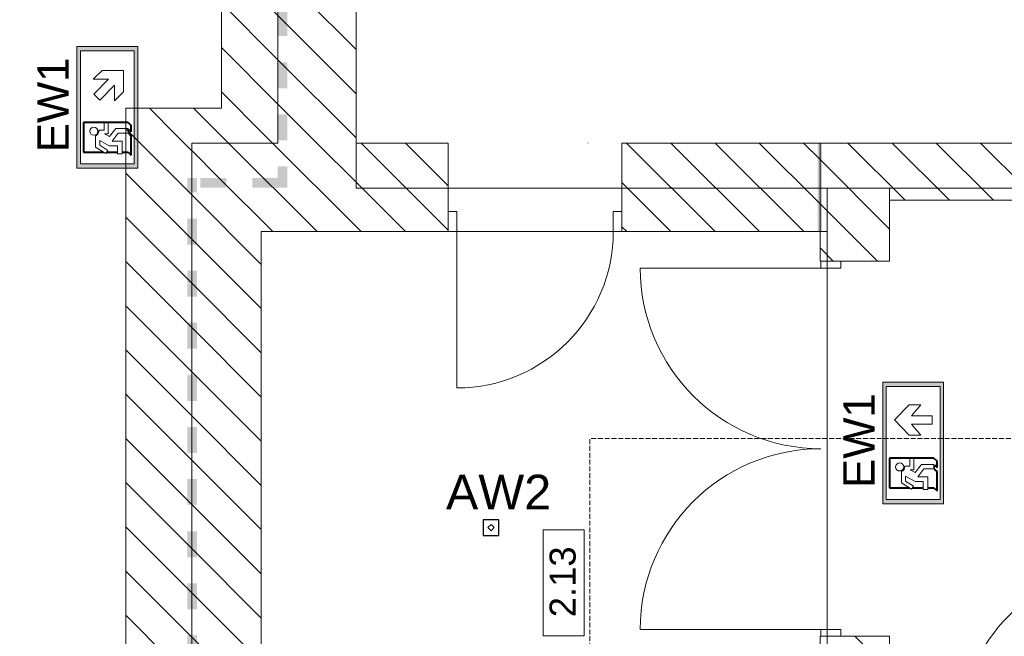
# Model space of a CAD drawing. Header units: millimetres. Extents: x -146116 to 602001, y -318793 to 100489.
# Tile 16 of 100: x 302119 to 307784, y -192195 to -188645. Entities that reach past the tile are written whole.
import ezdxf

# ---------------------------------------------------------------- set-up
doc = ezdxf.new("R2010")
doc.units = ezdxf.units.MM
doc.header["$LTSCALE"] = 0.1
doc.header["$MEASUREMENT"] = 0
doc.linetypes.add('eks Rzut piętra II$0$Krawędzie ukryte', pattern=[391.222223, 282.222223, -109])
for name, color, linetype, lineweight in [('eks Rzut piętra II$0$2D - Ogólne_Nr_pióra__38', 8, 'Continuous', 13), ('eks Rzut piętra II$0$Nowe_220-A Ściany_Nr_pióra__27', 8, 'Continuous', 25), ('eks Rzut piętra II$0$Nowe_2D - Ogólne_Nr_pióra__38', 8, 'Continuous', 13), ('eks Rzut piętra II$0$poziom_3 (1)_7_Defpoints_Nr_pióra__7', 8, 'Continuous', 18), ('eks Rzut piętra II$0$poziom_3 (1)_7_Drzwi ArchiCAD_Nr_pióra__27_Nr_pióra__7', 8, 'Continuous', 18), ('eks Rzut piętra II$0$poziom_3 (1)_7_Drzwi ArchiCAD_Nr_pióra__81_Nr_pióra__1', 8, 'Continuous', 18), ('eks Rzut piętra II$0$poziom_3 (1)_7_Konstrukcja - Stropy_Nr_pióra__81_Nr_pióra__1', 8, 'Continuous', 18), ('eks Rzut piętra II$0$poziom_3 (1)_7_Konstrukcja - Ściany zew_Nr_pióra__107_Nr_pióra__11', 8, 'Continuous', 18), ('eks Rzut piętra II$0$poziom_3 (1)_7_Konstrukcja - Ściany zew_Nr_pióra__27_Nr_pióra__7', 8, 'Continuous', 18), ('eks Rzut piętra II$0$poziom_3 (1)_7_Metryczki pomieszczeń ArchiCADa_Nr_pióra__6_Nr_pióra__5', 8, 'Continuous', 18), ('Oświetlenie ewakuacyjne', 3, 'Continuous', 20)]:
    doc.layers.add(name, color=color, linetype=linetype, lineweight=lineweight)
doc.layers.add('eks Rzut piętra II$0$poziom_3 (1)_7_2D - Ogólne_Nr_pióra__19', color=8, linetype='Continuous')
doc.layers.add('LUXIONA', color=92, linetype='Continuous')
doc.styles.add('ARIAL', font='arial.ttf')
doc.styles.add('eks Rzut piętra II$0$GENERATED_STYLE_1', font='arial.ttf')
doc.styles.add('Malanow_1_100', font='isocpeur.ttf')
pattern_1 = [(135, (238251.98, 12155.94), (127.2792, 127.2792), [])]

# ---------------------------------------------------------------- blocks, each defined once
blk = doc.blocks.new('*X149')
at = {"layer": 'eks Rzut piętra II$0$2D - Ogólne_Nr_pióra__38', "linetype": 'Continuous', "lineweight": 13}
for points in [[(82620.5, -25054.1), (82564.8, -25054.1), (82564.8, -25204.1), (82620.5, -25204.1)], [(82620.5, -25354.1), (82564.8, -25354.1), (82564.8, -25504.1), (82620.5, -25504.1)]]:
    blk.add_hatch(color=30, dxfattribs=at).paths.add_polyline_path(points)
blk = doc.blocks.new('eks Rzut piętra II$0$Wypełnienie_1', base_point=(0, 1500))
at = {"layer": 'eks Rzut piętra II$0$2D - Ogólne_Nr_pióra__38', "color": 30, "linetype": 'Continuous', "lineweight": 13}
blk.add_blockref('*X149', (0, 0), dxfattribs=at)
blk = doc.blocks.new('*X151')
at = {"layer": 'eks Rzut piętra II$0$2D - Ogólne_Nr_pióra__38', "linetype": 'Continuous', "lineweight": 13}
for points in [[(82564.8, -25521.7), (82564.8, -25577.4), (82648.7, -25577.4), (82648.7, -25521.7)], [(82948.7, -25521.7), (82798.7, -25521.7), (82798.7, -25577.4), (82948.7, -25577.4)], [(83248.7, -25521.7), (83098.7, -25521.7), (83098.7, -25577.4), (83248.7, -25577.4)], [(83548.7, -25521.7), (83398.7, -25521.7), (83398.7, -25577.4), (83548.7, -25577.4)], [(83848.7, -25521.7), (83698.7, -25521.7), (83698.7, -25577.4), (83848.7, -25577.4)], [(84148.7, -25521.7), (83998.7, -25521.7), (83998.7, -25577.4), (84148.7, -25577.4)], [(84448.7, -25521.7), (84298.7, -25521.7), (84298.7, -25577.4), (84448.7, -25577.4)], [(84748.7, -25521.7), (84598.7, -25521.7), (84598.7, -25577.4), (84748.7, -25577.4)], [(85048.7, -25521.7), (84898.7, -25521.7), (84898.7, -25577.4), (85048.7, -25577.4)], [(85348.7, -25521.7), (85198.7, -25521.7), (85198.7, -25577.4), (85348.7, -25577.4)], [(85648.7, -25521.7), (85498.7, -25521.7), (85498.7, -25577.4), (85648.7, -25577.4)], [(85948.7, -25521.7), (85798.7, -25521.7), (85798.7, -25577.4), (85948.7, -25577.4)], [(86248.7, -25521.7), (86098.7, -25521.7), (86098.7, -25577.4), (86248.7, -25577.4)], [(86548.7, -25521.7), (86398.7, -25521.7), (86398.7, -25577.4), (86548.7, -25577.4)], [(86848.7, -25521.7), (86698.7, -25521.7), (86698.7, -25577.4), (86848.7, -25577.4)], [(87148.7, -25521.7), (86998.7, -25521.7), (86998.7, -25577.4), (87148.7, -25577.4)], [(87448.7, -25521.7), (87298.7, -25521.7), (87298.7, -25577.4), (87448.7, -25577.4)], [(87748.7, -25521.7), (87598.7, -25521.7), (87598.7, -25577.4), (87748.7, -25577.4)], [(88048.7, -25521.7), (87898.7, -25521.7), (87898.7, -25577.4), (88048.7, -25577.4)], [(88348.7, -25521.7), (88198.7, -25521.7), (88198.7, -25577.4), (88348.7, -25577.4)], [(88648.7, -25521.7), (88498.7, -25521.7), (88498.7, -25577.4), (88648.7, -25577.4)], [(88948.7, -25521.7), (88798.7, -25521.7), (88798.7, -25577.4), (88948.7, -25577.4)], [(89248.7, -25521.7), (89098.7, -25521.7), (89098.7, -25577.4), (89248.7, -25577.4)], [(89548.7, -25521.7), (89398.7, -25521.7), (89398.7, -25577.4), (89548.7, -25577.4)], [(89848.7, -25521.7), (89698.7, -25521.7), (89698.7, -25577.4), (89848.7, -25577.4)], [(90148.7, -25521.7), (89998.7, -25521.7), (89998.7, -25577.4), (90148.7, -25577.4)], [(90448.7, -25521.7), (90298.7, -25521.7), (90298.7, -25577.4), (90448.7, -25577.4)], [(90748.7, -25521.7), (90598.7, -25521.7), (90598.7, -25577.4), (90748.7, -25577.4)], [(91048.7, -25521.7), (90898.7, -25521.7), (90898.7, -25577.4), (91048.7, -25577.4)]]:
    blk.add_hatch(color=30, dxfattribs=at).paths.add_polyline_path(points)
blk = doc.blocks.new('eks Rzut piętra II$0$Wypełnienie_2', base_point=(0, 1500))
at = {"layer": 'eks Rzut piętra II$0$2D - Ogólne_Nr_pióra__38', "color": 30, "linetype": 'Continuous', "lineweight": 13}
blk.add_blockref('*X151', (0, 0), dxfattribs=at)
blk = doc.blocks.new('*X153')
at = {"layer": 'eks Rzut piętra II$0$2D - Ogólne_Nr_pióra__38', "linetype": 'Continuous', "lineweight": 13}
for points in [[(75748.7, -25002.4), (75733.9, -25002.4), (75733.9, -25048.1), (75748.7, -25048.1)], [(75898.7, -25002.4), (75898.7, -25048.1), (76048.7, -25048.1), (76048.7, -25002.4)], [(76198.7, -25002.4), (76198.7, -25048.1), (76348.7, -25048.1), (76348.7, -25002.4)], [(76498.7, -25002.4), (76498.7, -25048.1), (76648.7, -25048.1), (76648.7, -25002.4)], [(76798.7, -25002.4), (76798.7, -25048.1), (76948.7, -25048.1), (76948.7, -25002.4)], [(77098.7, -25002.4), (77098.7, -25048.1), (77248.7, -25048.1), (77248.7, -25002.4)], [(77398.7, -25002.4), (77398.7, -25048.1), (77548.7, -25048.1), (77548.7, -25002.4)], [(77698.7, -25002.4), (77698.7, -25048.1), (77848.7, -25048.1), (77848.7, -25002.4)], [(77998.7, -25002.4), (77998.7, -25048.1), (78148.7, -25048.1), (78148.7, -25002.4)], [(78298.7, -25002.4), (78298.7, -25048), (78448.7, -25048), (78448.7, -25002.4)], [(78598.7, -25002.4), (78598.7, -25048), (78748.7, -25048), (78748.7, -25002.4)], [(78898.7, -25002.4), (78898.7, -25048), (79048.7, -25048), (79048.7, -25002.4)], [(79198.7, -25002.4), (79198.7, -25048), (79348.7, -25048), (79348.7, -25002.4)], [(79498.7, -25002.4), (79498.7, -25048), (79648.7, -25048), (79648.7, -25002.4)], [(79798.7, -25002.4), (79798.7, -25048), (79948.7, -25048), (79948.7, -25002.4)], [(80098.7, -25002.4), (80098.7, -25048), (80248.7, -25048), (80248.7, -25002.4)], [(80398.7, -25002.4), (80398.7, -25048), (80548.7, -25048), (80548.7, -25002.4)], [(80698.7, -25002.4), (80698.7, -25048), (80848.7, -25048), (80848.7, -25002.4)], [(80998.7, -25002.4), (80998.7, -25048), (81148.7, -25048), (81148.7, -25002.4)], [(81298.7, -25002.4), (81298.7, -25048), (81448.7, -25048), (81448.7, -25002.4)], [(81598.7, -25002.4), (81598.7, -25048), (81748.7, -25048), (81748.7, -25002.4)], [(81898.7, -25002.4), (81898.7, -25048), (82048.7, -25048), (82048.7, -25002.4)], [(82198.7, -25002.4), (82198.7, -25047.9), (82348.7, -25047.9), (82348.7, -25002.4)], [(82498.7, -25002.4), (82498.7, -25047.9), (82620.5, -25047.9), (82620.5, -25002.4)], [(75748.7, -25048.1), (75733.9, -25048.1), (75733.9, -25058.1), (75748.7, -25058.1)], [(76048.7, -25048.1), (75898.7, -25048.1), (75898.7, -25058.1), (76048.7, -25058.1)], [(76348.7, -25048.1), (76198.7, -25048.1), (76198.7, -25058.1), (76348.7, -25058.1)], [(76648.7, -25048.1), (76498.7, -25048.1), (76498.7, -25058.1), (76648.7, -25058.1)], [(76948.7, -25048.1), (76798.7, -25048.1), (76798.7, -25058.1), (76948.7, -25058.1)], [(77248.7, -25048.1), (77098.7, -25048.1), (77098.7, -25058.1), (77248.7, -25058.1)], [(77548.7, -25048.1), (77398.7, -25048.1), (77398.7, -25058.1), (77548.7, -25058.1)], [(77848.7, -25048.1), (77698.7, -25048.1), (77698.7, -25058.1), (77848.7, -25058.1)], [(78148.7, -25048.1), (77998.7, -25048.1), (77998.7, -25058.1), (78148.7, -25058.1)], [(78448.7, -25048), (78298.7, -25048), (78298.7, -25058.1), (78448.7, -25058.1)], [(78748.7, -25048), (78598.7, -25048), (78598.7, -25058.1), (78748.7, -25058.1)], [(79048.7, -25048), (78898.7, -25048), (78898.7, -25058.1), (79048.7, -25058.1)], [(79348.7, -25048), (79198.7, -25048), (79198.7, -25058.1), (79348.7, -25058.1)], [(79648.7, -25048), (79498.7, -25048), (79498.7, -25058.1), (79648.7, -25058.1)], [(79948.7, -25048), (79798.7, -25048), (79798.7, -25058.1), (79948.7, -25058.1)], [(80248.7, -25048), (80098.7, -25048), (80098.7, -25058.1), (80248.7, -25058.1)], [(80548.7, -25048), (80398.7, -25048), (80398.7, -25058.1), (80548.7, -25058.1)], [(80848.7, -25048), (80698.7, -25048), (80698.7, -25058.1), (80848.7, -25058.1)], [(81148.7, -25048), (80998.7, -25048), (80998.7, -25058.1), (81148.7, -25058.1)], [(81448.7, -25048), (81298.7, -25048), (81298.7, -25058.1), (81448.7, -25058.1)], [(81748.7, -25048), (81598.7, -25048), (81598.7, -25058.1), (81748.7, -25058.1)], [(82048.7, -25048), (81898.7, -25048), (81898.7, -25058.1), (82048.7, -25058.1)], [(82348.7, -25047.9), (82198.7, -25047.9), (82198.7, -25058.1), (82348.7, -25058.1)], [(82498.7, -25058.1), (82620.5, -25058.1), (82620.5, -25047.9), (82498.7, -25047.9)]]:
    blk.add_hatch(color=30, dxfattribs=at).paths.add_polyline_path(points)
blk = doc.blocks.new('eks Rzut piętra II$0$Wypełnienie_3', base_point=(0, 1500))
at = {"layer": 'eks Rzut piętra II$0$2D - Ogólne_Nr_pióra__38', "color": 30, "linetype": 'Continuous', "lineweight": 13}
blk.add_blockref('*X153', (0, 0), dxfattribs=at)
blk = doc.blocks.new('eks Rzut piętra II')
at = {"layer": 'eks Rzut piętra II$0$poziom_3 (1)_7_2D - Ogólne_Nr_pióra__19', "linetype": 'Continuous', "lineweight": 0}
blk.add_hatch(color=256, dxfattribs=at).paths.add_polyline_path([(206008, 22413.1), (205983.1, 22413.1), (205983.1, 21906.5), (206008, 21906.5)])
at = {"layer": 'eks Rzut piętra II$0$poziom_3 (1)_7_Konstrukcja - Ściany zew_Nr_pióra__107_Nr_pióra__11', "linetype": 'Continuous', "lineweight": 18}
h = blk.add_hatch(dxfattribs=at)
h.set_pattern_fill('BLOCZKI_CERAMICZNE_0007', color=256, angle=270, style=0, pattern_type=2)
h.set_pattern_definition(pattern_1)
h.paths.add_polyline_path([(203327, 22415.9), (203327, 29045.9), (202877, 29045.9), (202877, 22415.9)])
h = blk.add_hatch(dxfattribs=at)
h.set_pattern_fill('BLOCZKI_CERAMICZNE_0007', color=256, angle=270, style=0, pattern_type=2)
h.set_pattern_definition(pattern_1)
h.paths.add_polyline_path([(202877, 22415.9), (202877, 28515.9), (202552, 28515.9), (202552, 22615.9)])
h = blk.add_hatch(dxfattribs=at)
h.set_pattern_fill('BLOCZKI_CERAMICZNE_0007', color=256, angle=270, style=0, pattern_type=2)
h.set_pattern_definition(pattern_1)
h.paths.add_polyline_path([(202382, 13735.9), (202382, 22415.9), (202002, 22615.9), (202002, 13735.9)])
h = blk.add_hatch(dxfattribs=at)
h.set_pattern_fill('BLOCZKI_CERAMICZNE_0007', color=256, angle=270, style=0, pattern_type=2)
h.set_pattern_definition(pattern_1)
h.paths.add_polyline_path([(202382, 22415.9), (202877, 22415.9), (202552, 22615.9), (202002, 22615.9)])
h = blk.add_hatch(dxfattribs=at)
h.set_pattern_fill('BLOCZKI_CERAMICZNE_0007', color=256, angle=270, style=0, pattern_type=2)
h.set_pattern_definition(pattern_1)
h.paths.add_polyline_path([(202781.9, 14095.9), (202781.9, 21905.9), (202381.9, 22415.9), (202381.9, 13735.9)])
h = blk.add_hatch(dxfattribs=at)
h.set_pattern_fill('BLOCZKI_CERAMICZNE_0007', color=256, angle=270, style=0, pattern_type=2)
h.set_pattern_definition(pattern_1)
h.paths.add_polyline_path([(203327, 22415.9), (202381.9, 22415.9), (202781.9, 21905.9), (203327, 21905.9)])
h = blk.add_hatch(dxfattribs=at)
h.set_pattern_fill('BLOCZKI_CERAMICZNE_0007', color=256, angle=270, style=0, pattern_type=2)
h.set_pattern_definition(pattern_1)
h.paths.add_polyline_path([(203327, 21905.9), (203857, 21905.9), (203857, 22415.9), (203327, 22415.9)])
h = blk.add_hatch(dxfattribs=at)
h.set_pattern_fill('BLOCZKI_CERAMICZNE_0007', color=256, angle=270, style=0, pattern_type=2)
h.set_pattern_definition(pattern_1)
h.paths.add_polyline_path([(204857, 21905.9), (205997, 21905.9), (205997, 22415.9), (204857, 22415.9)])
h = blk.add_hatch(dxfattribs=at)
h.set_pattern_fill('BLOCZKI_CERAMICZNE_0007', color=256, angle=270, style=0, pattern_type=2)
h.set_pattern_definition(pattern_1)
h.paths.add_polyline_path([(205997, 21735.9), (206397, 21735.9), (206397, 22155.9), (205997, 22415.9)])
h = blk.add_hatch(dxfattribs=at)
h.set_pattern_fill('BLOCZKI_CERAMICZNE_0007', color=256, angle=270, style=0, pattern_type=2)
h.set_pattern_definition(pattern_1)
h.paths.add_polyline_path([(206397, 22085.9), (210797, 22085.9), (210797, 22415.9), (205997, 22415.9)])
h = blk.add_hatch(dxfattribs=at)
h.set_pattern_fill('BLOCZKI_CERAMICZNE_0007', color=256, angle=270, style=0, pattern_type=2)
h.set_pattern_definition(pattern_1)
h.paths.add_polyline_path([(206397, 19055.9), (206397, 19575.9), (205997, 19575.9), (205997, 19055.9)])
at = {"layer": 'eks Rzut piętra II$0$Nowe_220-A Ściany_Nr_pióra__27', "linetype": 'Continuous', "lineweight": 18}
blk.add_line((204953.1, 21906.5), (204765.6, 21906.5), dxfattribs=at)
at = {"layer": 'eks Rzut piętra II$0$Nowe_2D - Ogólne_Nr_pióra__38', "linetype": 'eks Rzut piętra II$0$Krawędzie ukryte', "lineweight": 13, "flags": 128}
blk.add_lwpolyline([(211287, 22155.9), (211287, 20715), (204672.9, 20715), (204672.9, 14913.9), (203293.1, 14913.9), (203293.1, 19526.8)], dxfattribs=at)
at = {"layer": 'eks Rzut piętra II$0$poziom_3 (1)_7_Defpoints_Nr_pióra__7', "linetype": 'Continuous', "lineweight": 18}
blk.add_line((204662, 22415.9), (204662, 22416), dxfattribs=at)
at = {"layer": 'eks Rzut piętra II$0$poziom_3 (1)_7_Drzwi ArchiCAD_Nr_pióra__27_Nr_pióra__7', "linetype": 'Continuous', "lineweight": 18}
for p, q in [((203857, 21905.9), (203857, 22020.9)), ((204857, 21905.9), (204857, 22020.9)), ((206117, 21735.9), (206002, 21735.9)), ((206117, 19575.9), (206002, 19575.9))]:
    blk.add_line(p, q, dxfattribs=at)
at = {"layer": 'eks Rzut piętra II$0$poziom_3 (1)_7_Drzwi ArchiCAD_Nr_pióra__81_Nr_pióra__1', "linetype": 'Continuous', "lineweight": 18}
for p, q in [((203907, 22020.9), (203857, 22020.9)), ((203857, 22020.9), (203857, 21905.9)), ((203907, 21905.9), (203907, 22020.9)), ((204857, 22020.9), (204807, 22020.9)), ((204807, 22020.9), (204807, 21905.9)), ((204857, 21905.9), (204857, 22020.9)), ((203857, 21905.9), (203907, 21905.9)), ((203907, 21905.9), (203907, 21005.9)), ((204807, 21905.9), (204857, 21905.9)), ((206002, 21735.9), (206002, 21695.9)), ((206117, 21735.9), (206002, 21735.9)), ((206117, 21695.9), (206117, 21735.9)), ((206002, 21695.9), (204962, 21695.9)), ((206002, 21695.9), (206117, 21695.9)), ((206002, 19615.9), (204962, 19615.9)), ((206117, 19615.9), (206002, 19615.9)), ((206002, 19615.9), (206002, 19575.9)), ((206117, 19575.9), (206117, 19615.9)), ((206002, 19575.9), (206117, 19575.9))]:
    blk.add_line(p, q, dxfattribs=at)
for centre, radius, start, end in [((203907, 21905.9), 900, 270, 0), ((206002, 21695.9), 1040, 180, 270), ((206002, 19615.9), 1040, 90, 180), ((207717, 19055.9), 900, 90, 180)]:
    blk.add_arc(centre, radius, start, end, dxfattribs=at)
at = {"layer": 'eks Rzut piętra II$0$poziom_3 (1)_7_Konstrukcja - Stropy_Nr_pióra__81_Nr_pióra__1', "linetype": 'Continuous', "lineweight": 18, "flags": 128}
for points in [[(202002, 10885.9), (202002, 22615.9), (202552, 22615.9), (202552, 24685.9), (202002, 24685.9), (199042, 24685.9), (199042, 31735.9), (196812, 31735.9), (196812, 3885.9), (199042, 3885.9), (199042, 10885.9)], [(223567, 22155.9), (203327, 22155.9), (203327, 28335.9), (223567, 28335.9), (223567, 23755.9)], [(215277, 19055.9), (206037, 19055.9), (206037, 21905.9), (206037, 22155.9), (215277, 22155.9)], [(202781.9, 14095.9), (202781.9, 21905.9), (206037, 21905.9), (206037, 14095.9)]]:
    blk.add_lwpolyline(points, close=True, dxfattribs=at)
at = {"layer": 'eks Rzut piętra II$0$poziom_3 (1)_7_Konstrukcja - Ściany zew_Nr_pióra__27_Nr_pióra__7', "linetype": 'Continuous', "lineweight": 18}
for p, q in [((203857, 22020.9), (203857, 22415.9)), ((204857, 22020.9), (204857, 22415.9)), ((203857, 21905.9), (203857, 22020.9)), ((204857, 21905.9), (204857, 22020.9)), ((206002, 21735.9), (205997, 21735.9)), ((206117, 21735.9), (206002, 21735.9)), ((206397, 21735.9), (206117, 21735.9)), ((206002, 19575.9), (205997, 19575.9)), ((206117, 19575.9), (206002, 19575.9)), ((206397, 19575.9), (206117, 19575.9))]:
    blk.add_line(p, q, dxfattribs=at)
at = {"layer": 'eks Rzut piętra II$0$poziom_3 (1)_7_Konstrukcja - Ściany zew_Nr_pióra__27_Nr_pióra__7', "linetype": 'Continuous', "lineweight": 18, "flags": 128}
for points in [[(202552, 28515.9), (202552, 22615.9)], [(202877, 28515.9), (202877, 22415.9)], [(203327, 22415.9), (203327, 28335.9)], [(202002, 22615.9), (202002, 13735.9)], [(202552, 22615.9), (202002, 22615.9)], [(202381.9, 22415.9), (202381.9, 13735.9)], [(202877, 22415.9), (202381.9, 22415.9)], [(202382, 13735.9), (202382, 22415.9)], [(202382, 22415.9), (202877, 22415.9)], [(203857, 22415.9), (203327, 22415.9)], [(205997, 22415.9), (204857, 22415.9)], [(205997, 22415.9), (205997, 21735.9)], [(209177, 22415.9), (205997, 22415.9)], [(205997, 21905.9), (205997, 22415.9)], [(206397, 21735.9), (206397, 22155.9)], [(206397, 22085.9), (210797, 22085.9)], [(202781.9, 14095.9), (202781.9, 21905.9)], [(202781.9, 21905.9), (203327, 21905.9)], [(203327, 21905.9), (203857, 21905.9)], [(204857, 21905.9), (205997, 21905.9)], [(205997, 19575.9), (205997, 19055.9)], [(206397, 19055.9), (206397, 19575.9)]]:
    blk.add_lwpolyline(points, dxfattribs=at)
at = {"layer": 'eks Rzut piętra II$0$poziom_3 (1)_7_Metryczki pomieszczeń ArchiCADa_Nr_pióra__6_Nr_pióra__5', "linetype": 'Continuous', "lineweight": 18}
for p, q in [((204403, 19579.5), (204403, 20189.5)), ((204403, 20189.5), (204638.8, 20189.5)), ((204638.8, 20189.5), (204638.8, 19579.5)), ((204638.8, 19579.5), (204403, 19579.5))]:
    blk.add_line(p, q, dxfattribs=at)
at = {"layer": 'eks Rzut piętra II$0$2D - Ogólne_Nr_pióra__38', "linetype": 'Continuous', "lineweight": 13, "rotation": 270}
for name in ['eks Rzut piętra II$0$Wypełnienie_3', 'eks Rzut piętra II$0$Wypełnienie_2', 'eks Rzut piętra II$0$Wypełnienie_1']:
    blk.add_blockref(name, (229434.1, 104779.9), dxfattribs=at)
at = {"layer": 'eks Rzut piętra II$0$poziom_3 (1)_7_Metryczki pomieszczeń ArchiCADa_Nr_pióra__6_Nr_pióra__5', "linetype": 'Continuous', "lineweight": 18, "insert": (204440.4, 19685.6), "char_height": 150, "attachment_point": 1, "rotation": 90, "style": 'eks Rzut piętra II$0$GENERATED_STYLE_1'}
blk.add_mtext('\\A1;2.13', dxfattribs=at)
blk = doc.blocks.new('SD')
at = {"layer": 'Oświetlenie ewakuacyjne', "linetype": 'ByBlock'}
h = blk.add_hatch(color=256, dxfattribs=at)
h.paths.add_polyline_path([(0, 35), (70, 35), (70, 0), (0, 0)])
h.paths.add_polyline_path([(2.46, 33.02), (67.54, 33.02), (67.54, 1.98), (2.46, 1.98)], flags=16)
at = {"layer": 'Oświetlenie ewakuacyjne', "lineweight": 40}
for p, q in [((43.61, 31.14), (60.69, 31.14)), ((43.61, 16.68), (43.61, 31.14)), ((60.69, 31.14), (60.69, 19.72)), ((43.61, 5.59), (43.61, 17.05)), ((60.69, 17.88), (60.69, 11.69)), ((60.69, 8.99), (60.69, 5.59)), ((43.61, 5.59), (45.42, 3.78)), ((49.04, 3.78), (45.42, 3.78)), ((47.67, 5.16), (49.04, 3.78)), ((50.23, 5.16), (51.61, 3.78)), ((62.49, 3.78), (51.61, 3.78)), ((60.69, 5.59), (62.49, 3.78))]:
    blk.add_line(p, q, dxfattribs=at)
at = {"layer": 'Oświetlenie ewakuacyjne'}
for p, q in [((18.85, 25.65), (13.68, 20.47)), ((18.85, 16.77), (18.85, 25.65)), ((18.85, 16.77), (27.33, 25.25)), ((27.33, 25.25), (30.75, 21.84)), ((57.92, 24.25), (51.41, 24.26)), ((61.48, 18.41), (57.92, 24.25)), ((13.68, 20.47), (13.68, 8.19)), ((30.75, 21.84), (22.26, 13.36)), ((48.18, 19.41), (43.61, 19.41)), ((43.61, 17.05), (50.29, 17.05)), ((48.19, 22.45), (48.18, 19.41)), ((50.29, 17.05), (50.3, 19.2)), ((50.3, 19.2), (51.85, 16.32)), ((57.15, 16.36), (54.13, 21.88)), ((54.13, 21.88), (56.83, 21.88)), ((56.83, 21.88), (59.74, 17.25)), ((59.74, 17.25), (61.48, 18.41)), ((22.26, 13.36), (31.14, 13.36)), ((31.14, 13.36), (25.96, 8.19)), ((51.85, 16.32), (47.23, 12.65)), ((47.23, 12.65), (47.23, 5.59)), ((49.8, 11.31), (54.43, 14.75)), ((54.43, 14.75), (54.42, 8.98)), ((57.15, 11.69), (57.15, 16.36)), ((61.7, 11.69), (57.15, 11.69)), ((61.7, 8.99), (61.7, 11.69)), ((25.96, 8.19), (13.68, 8.19)), ((49.8, 5.59), (49.8, 11.31)), ((54.42, 8.98), (61.7, 8.99)), ((47.23, 5.59), (49.8, 5.59)), ((47.67, 5.16), (50.23, 5.16))]:
    blk.add_line(p, q, dxfattribs=at)
for points in [[(0, 35), (70, 35), (70, 0), (0, 0)], [(2.46, 33.02), (67.54, 33.02), (67.54, 1.98), (2.46, 1.98)]]:
    blk.add_lwpolyline(points, close=True, dxfattribs=at)
blk.add_circle((48.72, 25.28), 2.34, dxfattribs=at)
blk.add_arc((48.72, 25.28), 2.88, 259.4003, 339.1396, dxfattribs=at)
blk = doc.blocks.new('*U47')
at = {"layer": 'Oświetlenie ewakuacyjne', "color": 1, "linetype": 'ByBlock', "xscale": -1}
blk.add_blockref('SD', (70, -0.01), dxfattribs=at)
at = {"layer": 'Oświetlenie ewakuacyjne', "insert": (9.21, 57.69), "char_height": 18, "attachment_point": 1, "style": 'Malanow_1_100'}
blk.add_mtext_dynamic_manual_height_columns('{\\fArial|b0|i0|c238|p34;EW1}', width=42.9792, gutter_width=669.53, heights=[0], dxfattribs=at)
blk = doc.blocks.new('DG')
at = {"layer": 'Oświetlenie ewakuacyjne', "linetype": 'ByBlock'}
h = blk.add_hatch(color=256, dxfattribs=at)
h.paths.add_polyline_path([(-0.92, 34.23), (69.08, 34.23), (69.08, -0.77), (-0.92, -0.77)])
h.paths.add_polyline_path([(1.54, 32.26), (66.63, 32.26), (66.63, 1.21), (1.54, 1.21)], flags=16)
at = {"layer": 'Oświetlenie ewakuacyjne', "lineweight": 40}
for p, q in [((42.7, 30.38), (59.77, 30.38)), ((42.7, 4.82), (42.7, 30.38)), ((59.77, 30.38), (59.77, 18.95)), ((59.77, 17.11), (59.77, 10.93)), ((59.77, 8.22), (59.77, 4.82)), ((42.7, 4.82), (44.51, 3.02)), ((48.13, 3.02), (44.51, 3.02)), ((46.75, 4.39), (48.13, 3.02)), ((49.31, 4.39), (50.69, 3.02)), ((61.58, 3.02), (50.69, 3.02)), ((59.77, 4.82), (61.58, 3.02))]:
    blk.add_line(p, q, dxfattribs=at)
at = {"layer": 'Oświetlenie ewakuacyjne'}
for p, q in [((12.09, 19.05), (20.78, 27.53)), ((20.78, 27.53), (29.47, 19.05)), ((57, 23.48), (50.5, 23.49)), ((60.56, 17.65), (57, 23.48)), ((12.09, 12.28), (12.09, 19.05)), ((18.37, 17.8), (12.09, 12.28)), ((18.37, 5.81), (18.37, 17.8)), ((29.47, 12.28), (23.19, 17.8)), ((23.19, 17.8), (23.19, 5.81)), ((29.47, 19.05), (29.47, 12.28)), ((47.27, 18.64), (42.7, 18.64)), ((42.7, 18.64), (42.7, 16.29)), ((47.27, 21.68), (47.27, 18.64)), ((49.38, 16.28), (49.38, 18.44)), ((49.38, 18.44), (50.94, 15.55)), ((56.23, 15.6), (53.21, 21.11)), ((53.21, 21.11), (55.91, 21.11)), ((55.91, 21.11), (58.82, 16.48)), ((58.82, 16.48), (60.56, 17.65)), ((42.7, 16.29), (49.38, 16.28)), ((50.94, 15.55), (46.32, 11.89)), ((46.32, 11.89), (46.32, 4.82)), ((48.88, 10.54), (53.52, 13.99)), ((53.52, 13.99), (53.51, 8.22)), ((56.23, 10.93), (56.23, 15.6)), ((23.19, 5.81), (18.37, 5.81)), ((48.88, 4.82), (48.88, 10.54)), ((53.51, 8.22), (60.78, 8.22)), ((60.79, 10.93), (56.23, 10.93)), ((60.78, 8.22), (60.79, 10.93)), ((46.32, 4.82), (48.88, 4.82)), ((46.75, 4.39), (49.31, 4.39))]:
    blk.add_line(p, q, dxfattribs=at)
for points in [[(-0.92, 34.23), (69.08, 34.23), (69.08, -0.77), (-0.92, -0.77)], [(1.54, 32.26), (66.63, 32.26), (66.63, 1.21), (1.54, 1.21)]]:
    blk.add_lwpolyline(points, close=True, dxfattribs=at)
blk.add_circle((47.8, 24.52), 2.34, dxfattribs=at)
blk.add_arc((47.8, 24.52), 2.88, 259.4003, 339.1396, dxfattribs=at)
blk = doc.blocks.new('*U28')
at = {"layer": 'Oświetlenie ewakuacyjne', "color": 1, "linetype": 'ByBlock', "xscale": -1, "rotation": 359.9999999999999}
blk.add_blockref('DG', (69.08, 0.76), dxfattribs=at)
at = {"layer": 'Oświetlenie ewakuacyjne', "insert": (9.21, 57.69), "char_height": 18, "attachment_point": 1, "style": 'Malanow_1_100'}
blk.add_mtext_dynamic_manual_height_columns('{\\fArial|b0|i0|c238|p34;EW1}', width=42.9792, gutter_width=669.53, heights=[0], dxfattribs=at)
blk = doc.blocks.new('LUXIONA - LVNO')
at = {"layer": 'LUXIONA', "color": 1, "lineweight": -2}
for p, q in [((9, 9), (0, 9)), ((0, 9), (0, 0)), ((9, 0), (9, 9)), ((0, 0), (9, 0))]:
    blk.add_line(p, q, dxfattribs=at)
blk.add_lwpolyline([(4.48, 6.3), (2.62, 4.45), (4.48, 2.6), (6.33, 4.45)], close=True, dxfattribs=at)
at = {"layer": 'LUXIONA', "color": 1, "style": 'ARIAL', "flags": 4}
for tag, p in [('TYP', (-13.79, 32.2, -23.7)), ('OBW', (-19.09, -28.02, -23.7))]:
    blk.add_attdef(tag, p, '', height=20, dxfattribs=at)

msp = doc.modelspace()

# ---------------------------------------------------------------- block references
at = {"layer": 'Oświetlenie ewakuacyjne'}
msp.add_blockref('eks Rzut piętra II', (100727, -211770.5), dxfattribs=at)

# ---------------------------------------------------------------- next in the draw order: block references
at = {"layer": 'LUXIONA'}
ref = msp.add_blockref('LUXIONA - LVNO', (304786.2, -191613.3), dxfattribs=dict(at, xscale=10, yscale=10, zscale=10))
ref.add_attrib('TYP', 'AW2', (304571.3, -191464.2, -237), dxfattribs={"color": 1, "height": 200, "style": 'ARIAL'})
at = {"layer": 'Oświetlenie ewakuacyjne', "linetype": 'ByBlock', "xscale": 10, "yscale": 10, "zscale": 10, "rotation": 90}
for name, p in [('*U47', (302797.8, -189499.5)), ('*U28', (307434.7, -191432.2))]:
    msp.add_blockref(name, p, dxfattribs=at)

doc.saveas('drawing.dxf')
